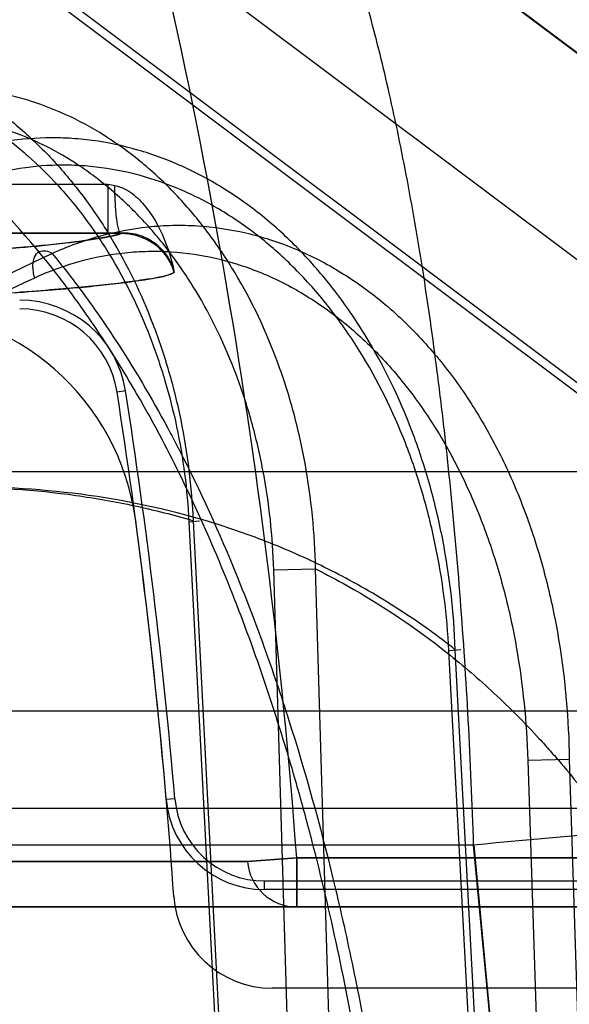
# Model space of a CAD drawing. Header units: millimetres. Extents: x 0 to 297, y 0 to 210.
# Tile 252 of 256: x 59.2023 to 59.2469, y 160.6194 to 160.6993. Entities that reach past the tile are written whole.
import ezdxf

# ---------------------------------------------------------------- set-up
doc = ezdxf.new("R2010")
doc.units = ezdxf.units.MM
doc.header["$LTSCALE"] = 16.335
doc.layers.get('0').update_dxf_attribs({"linetype": 'CONTINUOUS'})
for name, color, linetype in [('AXES_REF', 7, 'CONTINUOUS'), ('INTFCLR_1', 7, 'CONTINUOUS'), ('INTFCLR_144815', 7, 'CONTINUOUS'), ('INTFCLR_72935', 7, 'CONTINUOUS')]:
    doc.layers.add(name, color=color, linetype=linetype)

msp = doc.modelspace()

# ---------------------------------------------------------------- linework, layer by layer
at = {"color": 7, "linetype": 'Continuous'}
for radius in [7.756662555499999, 7.756, 7.706331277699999]:
    msp.add_circle((57.52239940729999, 154.539298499), radius, dxfattribs=at)
msp.add_arc((57.52239940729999, 154.539298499), 7.68, 278.2771290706, 261.7228709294, dxfattribs=at)
at = {"layer": 'AXES_REF', "color": 9, "linetype": 'Continuous'}
msp.add_circle((57.52239940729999, 154.539298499), 7.075609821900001, dxfattribs=at)
at = {"layer": 'INTFCLR_1', "color": 9, "linetype": 'Continuous'}
for p, q in [((59.2082501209, 160.7260782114), (59.3346230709, 160.631298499)), ((59.1850014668, 160.6859562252), (59.2094644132, 160.6859562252)), ((59.2094644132, 160.6859562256), (59.2094644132, 160.6819568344)), ((59.21053978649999, 160.6819580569), (59.1850014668, 160.6819568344)), ((59.1660745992, 160.6310033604), (59.2208028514, 160.6310033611)), ((59.2208028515, 160.6310033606), (59.2247885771, 160.631298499)), ((59.224788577, 160.631298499), (59.224788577, 160.627298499)), ((59.224788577, 160.631298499), (59.3346230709, 160.631298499)), ((59.3479564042, 160.627298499), (59.170573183, 160.6272984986))]:
    msp.add_line(p, q, dxfattribs=at)
at = {"layer": 'INTFCLR_1', "color": 6, "linetype": 'Continuous'}
for p, q in [((59.192201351, 160.7213515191), (59.3071912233, 160.6351091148)), ((59.3023912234, 160.6207091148), (59.2227889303, 160.6207091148))]:
    msp.add_line(p, q, dxfattribs=at)
at = {"layer": 'INTFCLR_1', "color": 7, "linetype": 'Continuous'}
msp.add_line((59.2148467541, 160.6787847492), (59.2146688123, 160.6793051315), dxfattribs=at)
at = {"layer": 'INTFCLR_1', "color": 9, "linetype": 'Continuous'}
for centre, radius, start, end in [((58.7386230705, 160.5952984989), 0.4874965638, 4.2349578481, 15.5612268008), ((59.2300914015, 160.8010214), 0.1168993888, 259.8369034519, 260.1140053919), ((59.2247900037, 160.6312963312), 0.0039978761, 184.202466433, 269.9795539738)]:
    msp.add_arc(centre, radius, start, end, dxfattribs=at)
at = {"layer": 'INTFCLR_1', "color": 6, "linetype": 'Continuous'}
for centre, radius, start, end in [((59.1920792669, 160.6560404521), 0.0198108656, 7.6288236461, 89.9974799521), ((58.7386230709, 160.595298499), 0.4773172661, 3.947526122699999, 7.629511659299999), ((59.2227889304, 160.6287091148), 0.008, 183.9475263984, 269.9999990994)]:
    msp.add_arc(centre, radius, start, end, dxfattribs=at)
at = {"layer": 'INTFCLR_1', "color": 9, "linetype": 'Continuous'}
for points, knots in [([(59.2100211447, 160.6858578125), (59.210329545, 160.6858040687), (59.2111236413, 160.6854983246), (59.2122101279, 160.6845802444), (59.2138022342, 160.6824251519), (59.2145403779, 160.6803378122), (59.2148467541, 160.6787847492)], [0, 0, 0, 0, 0.1049875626, 0.2797084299, 0.4691080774, 1, 1, 1, 1]), ([(59.21053978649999, 160.6819580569), (59.21042524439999, 160.6819733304), (59.2102874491, 160.6824877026), (59.2101466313, 160.6832210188), (59.2100497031, 160.6844792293), (59.21002375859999, 160.6853807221), (59.2100211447, 160.6858578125)], [0, 0, 0, 0, 0.08716609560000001, 0.3097071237, 0.6401160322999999, 1, 1, 1, 1]), ([(59.1850014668, 160.6797059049), (59.18725036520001, 160.6798186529), (59.1914216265, 160.6800421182), (59.1971830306, 160.6804064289), (59.2019513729, 160.6807738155), (59.2057197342, 160.6811368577), (59.2084748, 160.6815018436), (59.2099742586, 160.6817812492), (59.21053978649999, 160.6819580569)], [0, 0, 0, 0, 0.2632404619, 0.488345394, 0.6748526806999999, 0.8223794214, 0.9307304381, 1, 1, 1, 1]), ([(59.2148467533, 160.6787847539), (59.2140653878, 160.6784375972), (59.21256898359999, 160.6782362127), (59.210435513, 160.6779233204), (59.2083785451, 160.6777033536), (59.2059839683, 160.6774761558), (59.2030360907, 160.6772372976), (59.1992511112, 160.6769699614), (59.1943895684, 160.6766721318), (59.1907607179, 160.6764789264), (59.1887220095, 160.6763767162)], [0, 0, 0, 0, 0.0976424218, 0.1690009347, 0.2472990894, 0.3335584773, 0.4437851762, 0.5850020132, 0.7668876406, 1, 1, 1, 1])]:
    msp.add_open_spline(points, degree=3, knots=knots, dxfattribs=at)
at = {"layer": 'INTFCLR_1', "color": 7, "linetype": 'Continuous'}
msp.add_open_spline([(59.2148467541, 160.6787847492), (59.21474252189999, 160.6791808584), (59.2142891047, 160.6801933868), (59.2128627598, 160.6815410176), (59.2113471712, 160.681962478), (59.2105397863, 160.6819580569)], degree=3, knots=[0, 0, 0, 0, 0.2159486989, 0.5743186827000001, 1, 1, 1, 1], dxfattribs=at)
at = {"layer": 'INTFCLR_144815', "color": 9, "linetype": 'Continuous'}
for p, q in [((58.1354306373, 160.6626480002), (59.2674671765, 160.6626480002)), ((59.216037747, 160.6585688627), (59.2168843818, 160.6586495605)), ((59.216037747, 160.6585688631), (59.2201492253, 160.5792985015)), ((59.2163715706, 160.6586525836), (59.22049090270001, 160.5792985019)), ((59.2229273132, 160.6546541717), (59.2263190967, 160.6547379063)), ((59.2285718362, 160.5792985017), (59.2263191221, 160.6547378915)), ((59.2251807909, 160.5792985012), (59.2229273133, 160.6546541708)), ((59.2381158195, 160.648174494), (59.2371500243, 160.6480984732)), ((59.2407840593, 160.5792985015), (59.2371500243, 160.6480984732)), ((59.2413024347, 160.5792985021), (59.2376611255, 160.6481821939)), ((59.0225860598, 160.6432286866), (59.4374196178, 160.643228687)), ((59.2435510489, 160.6392169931), (59.2469172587, 160.6393007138)), ((59.2435510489, 160.6392169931), (59.2454863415, 160.5792984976)), ((59.2469172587, 160.6393007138), (59.2488528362, 160.5792984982)), ((59.4294199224, 160.6352984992), (58.9745507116, 160.6352984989)), ((59.23915122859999, 160.6323227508), (59.1947458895, 160.6323227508)), ((59.2416768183, 160.6055728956), (59.23915122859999, 160.6323227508)), ((59.23915308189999, 160.6323229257), (59.2416777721, 160.6055728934))]:
    msp.add_line(p, q, dxfattribs=at)
at = {"layer": 'INTFCLR_144815', "color": 7, "linetype": 'Continuous'}
msp.add_open_spline([(59.1763129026, 160.671812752), (59.1778310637, 160.6828142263), (59.1808196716, 160.7045011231), (59.18520928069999, 160.7364475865), (59.1894206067, 160.7671909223), (59.19349356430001, 160.7970204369), (59.1974676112, 160.8262273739), (59.2013609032, 160.8549518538), (59.2051129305, 160.8827526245), (59.2086816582, 160.9093190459), (59.2120841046, 160.9347771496), (59.21535144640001, 160.959364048), (59.21848597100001, 160.9831053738), (59.22142641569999, 161.0055420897), (59.2241239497, 161.0262958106), (59.2265165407, 161.0448708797), (59.2286330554, 161.0614623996), (59.2304698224, 161.0760089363), (59.2320893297, 161.0889758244), (59.2335121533, 161.100498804), (59.2347678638, 161.11079401), (59.2358601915, 161.1198663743), (59.236831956, 161.1280436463), (59.2376958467, 161.1354156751), (59.238469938, 161.1421237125), (59.23913414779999, 161.1479694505), (59.2397325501, 161.1533201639), (59.2402748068, 161.1582541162), (59.2407617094, 161.1627702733), (59.2411849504, 161.1667734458), (59.2415661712, 161.1704535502), (59.2419105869, 161.1738543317), (59.2422155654, 161.1769405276), (59.2424854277, 161.1797409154), (59.242726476, 161.1823114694), (59.2429419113, 161.1846798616), (59.243134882, 161.1868698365), (59.24330637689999, 161.18888592), (59.2434586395, 161.1907490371), (59.2435861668, 161.1923761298), (59.2436960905, 161.1938410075), (59.243796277, 161.1952409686), (59.24388701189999, 161.1965835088), (59.2439659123, 161.1978324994), (59.24404632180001, 161.1992029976), (59.2441207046, 161.2006214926), (59.24419137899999, 161.2022636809), (59.2442409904, 161.2037721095), (59.2442588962, 161.2052764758), (59.2442695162, 161.2066513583), (59.2441300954, 161.208076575), (59.2443182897, 161.2101330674), (59.2435541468, 161.2100770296)], degree=3, knots=[0, 0, 0, 0, 0.06138756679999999, 0.121008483, 0.1782451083, 0.2329100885, 0.2874227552, 0.3411757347, 0.393138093, 0.4424863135, 0.4893421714, 0.5351104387, 0.5795865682, 0.6217125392, 0.6601911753, 0.6952689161, 0.7252355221, 0.7526449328, 0.7763141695, 0.7974675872, 0.816822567, 0.8336432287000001, 0.8479777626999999, 0.8623409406, 0.8746713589, 0.8853028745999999, 0.8948614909, 0.9044321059, 0.9127397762, 0.9199694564, 0.9266831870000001, 0.9331906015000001, 0.9388636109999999, 0.9438253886, 0.9487415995, 0.9531348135, 0.9569708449, 0.9608937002, 0.9643190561, 0.9673036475, 0.9699151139, 0.9724390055, 0.9750617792, 0.9773530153, 0.9793565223, 0.9826506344, 0.9852026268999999, 0.9884485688, 0.9909663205, 0.99360072, 0.9957648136, 1, 1, 1, 1], dxfattribs=at)
at = {"layer": 'INTFCLR_144815', "color": 9, "linetype": 'Continuous'}
for points, knots in [([(59.23915122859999, 160.6323227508), (59.2390442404, 160.6357075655), (59.2387608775, 160.6423576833), (59.23812192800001, 160.652150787), (59.237418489, 160.6600835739), (59.2367555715, 160.6662280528), (59.2360537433, 160.6720160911), (59.2350859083, 160.6788447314), (59.2339580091, 160.6853864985), (59.2329799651, 160.6902890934), (59.2320087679, 160.6947257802), (59.2307448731, 160.6997909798), (59.2290989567, 160.7052829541), (59.227374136, 160.710042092), (59.2258207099, 160.7135320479), (59.22452784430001, 160.7159480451), (59.2233196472, 160.7179334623), (59.22180207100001, 160.7199879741), (59.2198445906, 160.7218587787), (59.2178145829, 160.7230239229), (59.2163766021, 160.723298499), (59.2156978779, 160.723298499)], [0, 0, 0, 0, 0.1042635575, 0.2049087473, 0.3021266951, 0.3494296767, 0.3951775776, 0.4816294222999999, 0.5617414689, 0.5995186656, 0.6355363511, 0.7015662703, 0.7601961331, 0.8119752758, 0.8573235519, 0.8776594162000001, 0.8962984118, 0.9288575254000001, 0.9560174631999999, 0.97910347, 1, 1, 1, 1]), ([(59.2156978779, 160.723298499), (59.21877147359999, 160.723298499), (59.22516502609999, 160.7225904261), (59.2346011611, 160.719315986), (59.2436645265, 160.7136807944), (59.2517744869, 160.7058443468), (59.2584477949, 160.6962241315), (59.2633685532, 160.685418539), (59.2664275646, 160.6741013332), (59.2673071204, 160.6664184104), (59.2674671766, 160.6626480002)], [0, 0, 0, 0, 0.1050837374, 0.21787631, 0.3387406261, 0.4670384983, 0.6007623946, 0.736684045, 0.8709766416, 1, 1, 1, 1]), ([(59.1812226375, 160.6969956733), (59.18333775, 160.6973379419), (59.186612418, 160.697421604), (59.1903351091, 160.6967533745), (59.1924374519, 160.6961591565), (59.1955951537, 160.6950399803), (59.1986013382, 160.693391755), (59.2013407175, 160.6913356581), (59.2031591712, 160.6898044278), (59.2053059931, 160.6876723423), (59.2072457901, 160.685301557), (59.20868557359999, 160.6832570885), (59.2107615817, 160.6799882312), (59.2124681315, 160.6764414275), (59.2138013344, 160.6727280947), (59.2146081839, 160.6701451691), (59.21575172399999, 160.6654959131), (59.2162501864, 160.661396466), (59.2163715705, 160.6586525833)], [0, 0, 0, 0, 0.1098685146, 0.1653265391, 0.1935295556, 0.2218009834, 0.3370645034, 0.3670847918, 0.397439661, 0.4588941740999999, 0.5219269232, 0.5542432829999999, 0.5870709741, 0.7204576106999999, 0.7546908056, 0.7893863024, 0.8591629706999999, 1, 1, 1, 1]), ([(59.1827327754, 160.6946835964), (59.1847231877, 160.6950053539), (59.187805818, 160.695082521), (59.1913106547, 160.6944530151), (59.19329165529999, 160.6938930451), (59.19626997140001, 160.6928389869), (59.1991062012, 160.6912862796), (59.2016941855, 160.6893513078), (59.2034134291, 160.6879094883), (59.2054444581, 160.6859017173), (59.2072828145, 160.6836698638), (59.2086485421, 160.6817446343), (59.2106197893, 160.6786664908), (59.212246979, 160.6753270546), (59.2135240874, 160.6718291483), (59.2142996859, 160.6693965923), (59.2154053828, 160.6650180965), (59.2159033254, 160.6611554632), (59.216037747, 160.6585688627)], [0, 0, 0, 0, 0.1096189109, 0.1650089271, 0.1931906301, 0.2214485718, 0.3367240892, 0.3667609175, 0.3971372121, 0.4586431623, 0.5217283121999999, 0.5540726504, 0.5869294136, 0.7204219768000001, 0.7546742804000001, 0.7893855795, 0.8591827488, 1, 1, 1, 1]), ([(59.2263190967, 160.6547379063), (59.226262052, 160.6576111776), (59.2258418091, 160.6619065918), (59.2247415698, 160.666786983), (59.22394467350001, 160.6694955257), (59.2226132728, 160.6733787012), (59.2208705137, 160.6770811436), (59.2187140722, 160.6804721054), (59.2172126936, 160.6825831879), (59.2151782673, 160.6850136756), (59.2129145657, 160.6871674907), (59.21099291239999, 160.6886897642), (59.2080879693, 160.6907119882), (59.2048835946, 160.6922580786), (59.20154010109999, 160.6931913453), (59.1993056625, 160.6936461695), (59.1953369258, 160.6940192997), (59.1919006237, 160.6935852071), (59.1897096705, 160.6929926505)], [0, 0, 0, 0, 0.1415064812, 0.2113104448, 0.2461202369, 0.280468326, 0.4134509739, 0.4460433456, 0.4782975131, 0.5409537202, 0.6017877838, 0.6317837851, 0.6615815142, 0.7760743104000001, 0.8042398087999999, 0.8324475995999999, 0.8882424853, 1, 1, 1, 1]), ([(59.2332911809, 160.5855788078), (59.2330791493, 160.5889251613), (59.23267412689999, 160.5939221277), (59.2319586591, 160.6005274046), (59.2311452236, 160.6069461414), (59.22994073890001, 160.6147415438), (59.22818514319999, 160.6238082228), (59.2264623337, 160.6311193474), (59.225117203, 160.636092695), (59.2243179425, 160.6388597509), (59.2231201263, 160.6428340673), (59.221221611, 160.6485373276), (59.2184085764, 160.6557516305), (59.2158461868, 160.6613867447), (59.2139395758, 160.6651147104), (59.2128361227, 160.6671499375), (59.2112095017, 160.6700364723), (59.2086988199, 160.6740965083), (59.2040550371, 160.6805141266), (59.1995550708, 160.6854260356), (59.1954199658, 160.6889709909), (59.1928953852, 160.6909325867), (59.19096464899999, 160.6922313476), (59.1897097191, 160.6929926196)], [0, 0, 0, 0, 0.0839822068, 0.1255314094, 0.166399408, 0.2460266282, 0.3230456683, 0.3976498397, 0.43409919, 0.4520761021, 0.4697861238, 0.5380636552, 0.6025619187, 0.6636457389, 0.6930137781, 0.7074212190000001, 0.7216279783, 0.7760004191, 0.8268564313, 0.9199491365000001, 0.9418203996, 0.9632373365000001, 1, 1, 1, 1]), ([(59.2229273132, 160.6546541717), (59.22284570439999, 160.6573706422), (59.22241097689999, 160.6614285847), (59.2213351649, 160.6660361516), (59.2205631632, 160.6685927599), (59.2192805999, 160.6722579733), (59.2176133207, 160.6757505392), (59.2155614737, 160.6789501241), (59.2141348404, 160.6809413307), (59.21220470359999, 160.6832330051), (59.21006157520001, 160.6852647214), (59.2082439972, 160.6867005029), (59.2055001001, 160.6886057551), (59.2024777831, 160.6900647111), (59.1993251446, 160.690945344), (59.1972213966, 160.6913745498), (59.1934892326, 160.6917271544), (59.1902580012, 160.6913191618), (59.1881995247, 160.6907606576)], [0, 0, 0, 0, 0.1417199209, 0.211646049, 0.2465180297, 0.2809284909, 0.4141483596, 0.4467938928, 0.4790964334, 0.5418307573, 0.6027188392, 0.6327299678, 0.6625316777, 0.7769212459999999, 0.8050295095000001, 0.8331654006, 0.8887756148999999, 1, 1, 1, 1]), ([(59.2376611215, 160.6481821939), (59.2375442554, 160.6512228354), (59.2370279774, 160.655768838), (59.2357951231, 160.6609339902), (59.234911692, 160.6638150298), (59.2334350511, 160.6679747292), (59.2312057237, 160.672588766), (59.227958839, 160.677323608), (59.2252378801, 160.6805041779), (59.2222412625, 160.6832850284), (59.21952349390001, 160.6852483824), (59.2172415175, 160.6865750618), (59.214925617, 160.6877157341), (59.2119315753, 160.6888235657), (59.2088226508, 160.6894792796), (59.2063125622, 160.6897150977), (59.2038050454, 160.6897600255), (59.2006658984, 160.6894545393), (59.19821775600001, 160.6888319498), (59.1970157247, 160.6884303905)], [0, 0, 0, 0, 0.1377789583, 0.206061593, 0.2402336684, 0.2741707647, 0.4059257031, 0.4705534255, 0.5337519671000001, 0.5950390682, 0.6552457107, 0.6851158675, 0.7144741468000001, 0.7720589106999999, 0.8291580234, 0.8577649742, 0.886116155, 0.9426164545, 1, 1, 1, 1]), ([(59.2371500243, 160.6480984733), (59.23699633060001, 160.6509922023), (59.23645055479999, 160.6553132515), (59.235226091, 160.6602184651), (59.2343602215, 160.6629524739), (59.2329218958, 160.6668969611), (59.2307742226, 160.6712693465), (59.2276688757, 160.6757562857), (59.225075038, 160.678767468), (59.2222278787, 160.6814010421), (59.2196501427, 160.6832606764), (59.21748836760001, 160.6845169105), (59.2152984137, 160.6855974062), (59.2124706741, 160.6866474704), (59.2095361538, 160.6872694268), (59.2071695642, 160.6874953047), (59.2048088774, 160.6875401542), (59.2018560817, 160.6872564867), (59.19955499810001, 160.6866683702), (59.1984261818, 160.6862896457)], [0, 0, 0, 0, 0.1383967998, 0.2069534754, 0.2412534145, 0.2753102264, 0.4074740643, 0.4722508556, 0.535550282, 0.5968850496, 0.6570763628, 0.6869117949, 0.7162142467, 0.7736285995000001, 0.8304669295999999, 0.8589069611, 0.8870712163, 0.9431353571, 1, 1, 1, 1]), ([(59.20493095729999, 160.6803531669), (59.2061753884, 160.6809178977), (59.2087265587, 160.6818506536), (59.2120549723, 160.6824866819), (59.2147258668, 160.6826552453), (59.2173885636, 160.6826009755), (59.2200335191, 160.6822102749), (59.2226076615, 160.6814985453), (59.2251550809, 160.6805703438), (59.2282283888, 160.6790141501), (59.2310674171, 160.6770042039), (59.23319638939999, 160.6751477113), (59.2352458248, 160.6731049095), (59.2375996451, 160.6702696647), (59.2396367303, 160.6671493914), (59.2410855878, 160.6644902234), (59.2424202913, 160.6617152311), (59.2435589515, 160.6588272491), (59.2445071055, 160.6558482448), (59.2453368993, 160.652787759), (59.2464587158, 160.6473066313), (59.2468662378, 160.6425046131), (59.2469172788, 160.63930069)], [0, 0, 0, 0, 0.0586437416, 0.1160164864, 0.1447325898, 0.1733635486, 0.2301965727, 0.2588413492, 0.2878771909, 0.3464292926, 0.4060466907, 0.4366382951, 0.4675710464, 0.5301402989, 0.5943666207, 0.6271439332, 0.6600424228, 0.7264619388, 0.7601297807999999, 0.7941690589, 0.8624929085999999, 1, 1, 1, 1]), ([(59.1604976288, 160.6499456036), (59.1666989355, 160.6560798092), (59.18075524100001, 160.6675195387), (59.1965186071, 160.6764119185), (59.2049309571, 160.680353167)], [0, 0, 0, 0, 0.4842558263, 1, 1, 1, 1]), ([(59.2035205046, 160.6783739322), (59.2034729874, 160.6785368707), (59.2033991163, 160.6788745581), (59.2033322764, 160.67959825), (59.2036712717, 160.6807604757), (59.2046360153, 160.6805400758), (59.20493095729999, 160.6803531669)], [0, 0, 0, 0, 0.1544781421, 0.3102598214, 0.6821904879, 1, 1, 1, 1]), ([(59.2035205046, 160.6783739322), (59.2046861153, 160.6789085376), (59.2070782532, 160.6797937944), (59.2102046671, 160.680391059), (59.2127155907, 160.6805485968), (59.21522330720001, 160.6804938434), (59.2177164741, 160.6801218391), (59.2201448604, 160.6794453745), (59.2225523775, 160.6785611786), (59.2254620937, 160.6770828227), (59.2281526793, 160.6751736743), (59.2301743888, 160.673410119), (59.2321261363, 160.6714689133), (59.2343725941, 160.6687730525), (59.2363232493, 160.6658060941), (59.237717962, 160.6632767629), (59.2390078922, 160.6606344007), (59.24011423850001, 160.6578828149), (59.2410451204, 160.6550432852), (59.24186660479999, 160.6521226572), (59.2429989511, 160.6468832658), (59.2434504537, 160.642288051), (59.2435510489, 160.6392169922)], [0, 0, 0, 0, 0.0579009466, 0.1146057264, 0.1430197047, 0.1713738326, 0.227751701, 0.2562155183, 0.2850979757, 0.3434409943, 0.402966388, 0.4335510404, 0.4645021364, 0.5271784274, 0.5915970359, 0.6245004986, 0.6575469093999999, 0.7243162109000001, 0.7581835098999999, 0.7924420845, 0.8612617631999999, 1, 1, 1, 1]), ([(59.2049309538, 160.6803531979), (59.2057351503, 160.6793759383), (59.2070047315, 160.6777471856), (59.2086845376, 160.675407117), (59.2111546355, 160.6717476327), (59.2133230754, 160.6680694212), (59.2166919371, 160.6616735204), (59.21894177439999, 160.656714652), (59.22107437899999, 160.6513040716), (59.2225140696, 160.6474219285), (59.22493518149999, 160.6402427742), (59.2273068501, 160.6316630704), (59.2290628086, 160.6238669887), (59.2300020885, 160.619195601), (59.2313446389, 160.6119418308), (59.23298401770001, 160.6007516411), (59.2338921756, 160.5906990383), (59.2342159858, 160.5855788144)], [0, 0, 0, 0, 0.037731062, 0.0615327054, 0.0858667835, 0.1693452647, 0.1886175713, 0.301387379, 0.3313841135, 0.3620034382, 0.4248151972, 0.5572078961, 0.6271273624, 0.6630327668, 0.6992546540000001, 0.8470480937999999, 1, 1, 1, 1]), ([(59.1601219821, 160.649566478), (59.1660549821, 160.6551931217), (59.17979656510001, 160.6660509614), (59.19511835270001, 160.6745179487), (59.2035205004, 160.6783739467)], [0, 0, 0, 0, 0.4693497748, 1, 1, 1, 1]), ([(59.1968509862, 160.6613919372), (59.2001909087, 160.6613919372), (59.2051691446, 160.6610640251), (59.21166278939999, 160.6599176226), (59.21481604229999, 160.65911379), (59.2163715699, 160.6586525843)], [0, 0, 0, 0, 0.5068140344, 0.7538009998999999, 1, 1, 1, 1]), ([(59.237661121, 160.6481821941), (59.2362795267, 160.6492656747), (59.2333051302, 160.6514015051), (59.2286912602, 160.6541194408), (59.2246363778, 160.6560418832), (59.2214116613, 160.6573255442), (59.2163981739, 160.6590728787), (59.2085769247, 160.6608909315), (59.20146396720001, 160.661391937), (59.19789182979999, 160.6613919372)], [0, 0, 0, 0, 0.1234078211, 0.2570125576, 0.3758298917, 0.4384281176, 0.5008929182, 0.748925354, 1, 1, 1, 1]), ([(59.22631888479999, 160.654738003), (59.2271921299, 160.6543023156), (59.2309301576, 160.6523230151), (59.2358562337, 160.6490060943), (59.2409072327, 160.6446526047), (59.24362323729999, 160.6419116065), (59.2453772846, 160.6399635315), (59.2465480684, 160.6386118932), (59.24855757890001, 160.6361530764), (59.2512739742, 160.6324184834), (59.2542734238, 160.6276045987), (59.256310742, 160.6237704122), (59.257591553, 160.6211024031), (59.2584383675, 160.6192613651), (59.2598585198, 160.6159633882), (59.2616825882, 160.6111005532), (59.2635439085, 160.6050499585), (59.2648200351, 160.5998376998), (59.2656780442, 160.5955496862), (59.2664284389, 160.5911508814), (59.2668521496, 160.5878139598), (59.2670723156, 160.5855788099)], [0, 0, 0, 0, 0.0349656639, 0.1515158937, 0.2116583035, 0.2737159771, 0.2895989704, 0.3055789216, 0.337781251, 0.4033508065, 0.4708757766, 0.5408433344, 0.5587814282, 0.5769111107, 0.613445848, 0.6874148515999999, 0.7628661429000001, 0.8401335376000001, 0.8795657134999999, 0.9195289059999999, 1, 1, 1, 1]), ([(59.2933193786, 160.6323227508), (59.29446531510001, 160.6325281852), (59.29656258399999, 160.632924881), (59.2990323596, 160.6334628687), (59.3006616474, 160.6338996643), (59.3015775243, 160.634180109), (59.30225906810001, 160.6344649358), (59.3026928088, 160.634673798), (59.3029378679, 160.6350134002), (59.3026156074, 160.6353047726), (59.3021071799, 160.6354357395), (59.3012728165, 160.635599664), (59.3001219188, 160.6357078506), (59.2986384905, 160.6357966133), (59.29683417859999, 160.6358472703), (59.2938136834, 160.6358703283), (59.2893485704, 160.6357918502), (59.2832852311, 160.6355709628), (59.2764551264, 160.6352227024), (59.2665438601, 160.6346099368), (59.2540483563, 160.6336688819), (59.244038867, 160.6327841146), (59.23915122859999, 160.6323227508)], [0, 0, 0, 0, 0.0471680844, 0.0864673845, 0.1023973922, 0.1154511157, 0.1253631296, 0.1319656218, 0.1356291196, 0.1393919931, 0.1464843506, 0.1577201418, 0.1733767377, 0.1934510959, 0.2178626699, 0.246518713, 0.3158164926, 0.3987770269, 0.4923302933, 0.5928916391, 0.8010957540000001, 1, 1, 1, 1])]:
    msp.add_open_spline(points, degree=3, knots=knots, dxfattribs=at)
at = {"layer": 'INTFCLR_72935', "color": 9, "linetype": 'Continuous'}
for p, q in [((59.3346605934, 160.631298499), (59.2082439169, 160.7261004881)), ((59.210893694, 160.6691962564), (59.2102021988, 160.6690880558)), ((59.2148969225, 160.6360862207), (59.2141995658, 160.6360264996)), ((59.2208028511, 160.6310033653), (59.1660745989, 160.6310033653)), ((59.2247885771, 160.631298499), (59.2208028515, 160.6310033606)), ((59.224788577, 160.627298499), (59.224788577, 160.631298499)), ((59.3346605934, 160.631298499), (59.224788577, 160.631298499)), ((59.2221703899, 160.6287091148), (59.2221703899, 160.6294090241)), ((59.170573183, 160.6272984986), (59.3479949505, 160.627298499))]:
    msp.add_line(p, q, dxfattribs=at)
at = {"layer": 'INTFCLR_72935', "color": 6, "linetype": 'Continuous'}
for p, q in [((59.2828042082, 160.6425494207), (59.1789950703, 160.7203976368)), ((59.1796037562, 160.720816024), (59.2832241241, 160.6431093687)), ((59.1850014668, 160.6820254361), (59.2107411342, 160.6820260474)), ((59.22217039, 160.6294090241), (59.2784244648, 160.6294090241)), ((59.2784244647, 160.6287091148), (59.2221703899, 160.6287091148))]:
    msp.add_line(p, q, dxfattribs=at)
at = {"layer": 'INTFCLR_72935', "color": 9, "linetype": 'Continuous'}
for centre, radius, start, end in [((58.73862307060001, 160.5952984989), 0.4874965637, 4.2349578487, 15.5639446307), ((59.2247902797, 160.6312965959), 0.0039981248, 184.2059582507, 269.975599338)]:
    msp.add_arc(centre, radius, start, end, dxfattribs=at)
at = {"layer": 'INTFCLR_72935', "color": 6, "linetype": 'Continuous'}
for centre, radius, start, end in [((59.20229837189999, 160.6678513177), 0.008699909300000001, 8.893149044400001, 90.000000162), ((59.20229837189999, 160.6678513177), 0.008, 8.893157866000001, 89.9999993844), ((58.7386230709, 160.595298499), 0.4780171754, 4.8948229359, 8.893149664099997), ((58.7386230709, 160.595298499), 0.4773172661, 4.8948227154, 8.893149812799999), ((59.2221703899, 160.6367091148), 0.008, 184.8948350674, 270.000000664), ((59.2221703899, 160.6367091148), 0.007300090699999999, 184.8948218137, 270.0000008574)]:
    msp.add_arc(centre, radius, start, end, dxfattribs=at)
at = {"layer": 'INTFCLR_72935', "color": 9, "linetype": 'Continuous'}
for points, knots in [([(59.2107411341, 160.6820260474), (59.21022039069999, 160.6818349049), (59.20877510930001, 160.6815517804), (59.20607865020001, 160.6811751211), (59.20230432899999, 160.6808041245), (59.1974715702, 160.6804256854), (59.1915854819, 160.6800511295), (59.1873114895, 160.6798217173), (59.1850014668, 160.6797059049)], [0, 0, 0, 0, 0.0643186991, 0.1696597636, 0.3161923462, 0.5037165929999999, 0.7318187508, 1, 1, 1, 1]), ([(59.1887220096, 160.6763767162), (59.19080827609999, 160.6764813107), (59.19449813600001, 160.676678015), (59.1994222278, 160.6769810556), (59.2032171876, 160.6772509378), (59.2061570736, 160.6774912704), (59.2085343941, 160.6777192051), (59.21055779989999, 160.6779385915), (59.2126386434, 160.6782469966), (59.2140876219, 160.6784474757), (59.2148467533, 160.6787847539)], [0, 0, 0, 0, 0.2385485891, 0.4219732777, 0.5633764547, 0.6730316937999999, 0.7587779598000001, 0.8362029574, 0.9051367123, 1, 1, 1, 1])]:
    msp.add_open_spline(points, degree=3, knots=knots, dxfattribs=at)
at = {"layer": 'INTFCLR_72935', "color": 6, "linetype": 'Continuous'}
msp.add_open_spline([(59.2107411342, 160.6820260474), (59.2112356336, 160.6820271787), (59.212196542, 160.6818527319), (59.2138392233, 160.6809376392), (59.214652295, 160.6796725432), (59.2148467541, 160.6787847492)], degree=3, knots=[0, 0, 0, 0, 0.2658057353, 0.5114764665, 1, 1, 1, 1], dxfattribs=at)

doc.saveas('drawing.dxf')
